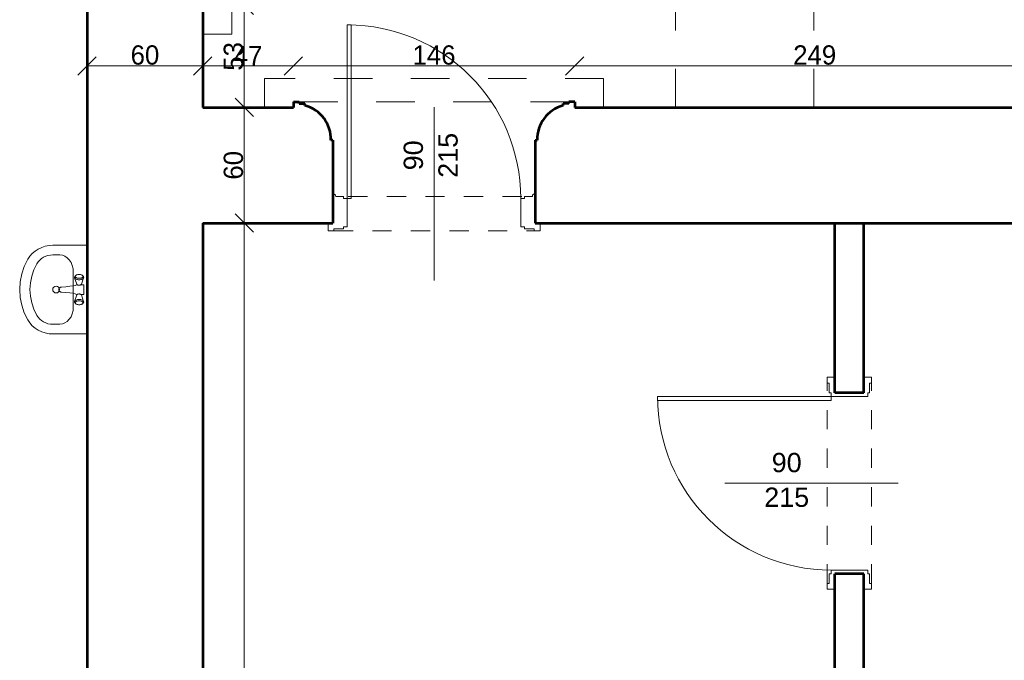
# Model space of a CAD drawing. Header units: inches. Extents: x -21887 to 84279, y -131485 to 67836.
# Tile 7 of 256: x -10789 to -5681, y -39428 to -36104. Entities that reach past the tile are written whole.
import ezdxf

# ---------------------------------------------------------------- set-up
doc = ezdxf.new("R2010")
doc.units = ezdxf.units.IN
doc.header["$MEASUREMENT"] = 0
doc.linetypes.add('Dashed', pattern=[400, 200, -200])
doc.linetypes.add('Dashed copy', pattern=[200, 100, -100])
doc.layers.get('0').update_dxf_attribs({"lineweight": 13})
doc.layers.get('Defpoints').update_dxf_attribs({"lineweight": 13})
for name, color, linetype, lineweight in [('AI_MURY', 7, 'Continuous', 53), ('Dimensioning', 7, 'Continuous', 13), ('dzialowki', 7, 'Continuous', 53), ('Furniture & Equipment', 7, 'Continuous', 13), ('PODCIAGI', 7, 'Continuous', 13), ('schodzy', 7, 'Continuous', 13)]:
    doc.layers.add(name, color=color, linetype=linetype, lineweight=lineweight)
doc.styles.add('GENERATED_STYLE_7', font='txt')
doc.styles.add('Style-Courier New', font='txt')
doc.dimstyles.new('Dimstyle_4', dxfattribs={"dimtxt": 100, "dimasz": 95, "dimexe": 0, "dimexo": 0, "dimgap": 0.09, "dimtad": 1, "dimdec": 0, "dimlfac": 0.1, "dimzin": 0, "dimdsep": 46, "dimlunit": 5, "dimtxsty": 'GENERATED_STYLE_7', "dimblk": 'ARROWHEAD_6', "dimcen": 0.09, "dimclrd": 161, "dimclre": 161, "dimclrt": 7, "dimadec": 0, "dimazin": 0, "dimtfac": 1, "dimtdec": 0, "dimtmove": 0, "dimatfit": 3, "dimfxl": 0, "dimtolj": 1, "dimtzin": 0, "dimarcsym": 0})
doc.dimstyles.new('Dimstyle_5', dxfattribs={"dimtxt": 100, "dimasz": 95, "dimexe": 0.18, "dimexo": 0, "dimgap": 0.09, "dimtad": 1, "dimtih": 1, "dimtoh": 1, "dimdec": 0, "dimlfac": 0.1, "dimzin": 0, "dimdsep": 46, "dimlunit": 5, "dimtxsty": 'GENERATED_STYLE_7', "dimblk": 'ARROWHEAD_6', "dimcen": 0.09, "dimclrd": 161, "dimclre": 161, "dimclrt": 7, "dimadec": 0, "dimazin": 0, "dimtfac": 1, "dimtdec": 0, "dimtmove": 0, "dimatfit": 3, "dimfxl": 0, "dimtolj": 1, "dimtzin": 0, "dimarcsym": 0})
doc.dimstyles.new('Dimstyle_7', dxfattribs={"dimtxt": 100, "dimasz": 95, "dimexe": 0.18, "dimexo": 0, "dimgap": 0.09, "dimtad": 1, "dimtih": 1, "dimtoh": 1, "dimdec": 0, "dimlfac": 0.1, "dimzin": 0, "dimdsep": 46, "dimlunit": 5, "dimtxsty": 'GENERATED_STYLE_7', "dimblk": 'ARROWHEAD_6', "dimcen": 0.09, "dimclrd": 161, "dimclre": 161, "dimclrt": 7, "dimadec": 0, "dimazin": 0, "dimtfac": 1, "dimtdec": 0, "dimtmove": 2, "dimatfit": 3, "dimfxl": 0, "dimtolj": 1, "dimtzin": 0, "dimarcsym": 0})

# ---------------------------------------------------------------- blocks, each defined once
blk = doc.blocks.new('Basin 01_59')
at = {"layer": 'Furniture & Equipment', "color": 9, "linetype": 'Continuous'}
for p, q in [((0, 350), (0, 171.8)), ((460, 350), (0, 350)), ((151.7, 311.7), (151.5, 308.2)), ((151.7, 311.7), (151.5, 308.2)), ((151.5, 308.2), (151.7, 304.7)), ((151.5, 308.2), (151.7, 304.7)), ((152.1, 315), (151.7, 311.7)), ((152.1, 315), (151.7, 311.7)), ((152.8, 318.2), (152.1, 315)), ((152.8, 318.2), (152.1, 315)), ((153.8, 321.1), (152.8, 318.2)), ((153.8, 321.1), (152.8, 318.2)), ((155.1, 323.5), (153.8, 321.1)), ((155.1, 323.5), (153.8, 321.1)), ((156.5, 325.5), (155.1, 323.5)), ((156.5, 325.5), (155.1, 323.5)), ((158.1, 327), (156.5, 325.5)), ((158.1, 327), (156.5, 325.5)), ((162.6, 330.7), (158.1, 327)), ((162.6, 330.7), (158.1, 327)), ((159.8, 327.9), (158.1, 327)), ((159.8, 327.9), (158.1, 327)), ((161.5, 328.2), (159.8, 327.9)), ((161.5, 328.2), (159.8, 327.9)), ((163.2, 327.9), (161.5, 328.2)), ((163.2, 327.9), (161.5, 328.2)), ((164.6, 331.8), (162.6, 330.7)), ((164.6, 331.8), (162.6, 330.7)), ((164.9, 327), (163.2, 327.9)), ((164.9, 327), (163.2, 327.9)), ((166.7, 332.2), (164.6, 331.8)), ((166.7, 332.2), (164.6, 331.8)), ((166.5, 325.5), (164.9, 327)), ((166.5, 325.5), (164.9, 327)), ((167.9, 323.5), (166.5, 325.5)), ((167.9, 323.5), (166.5, 325.5)), ((168.8, 331.8), (166.7, 332.2)), ((168.8, 331.8), (166.7, 332.2)), ((169.2, 321.1), (167.9, 323.5)), ((169.2, 321.1), (167.9, 323.5)), ((170.8, 330.7), (168.8, 331.8)), ((202.4, 320), (168.8, 331.8)), ((170.8, 330.7), (168.8, 331.8)), ((202.4, 320), (168.8, 331.8)), ((170.2, 318.2), (169.2, 321.1)), ((170.2, 318.2), (169.2, 321.1)), ((170.9, 315), (170.2, 318.2)), ((170.9, 315), (170.2, 318.2)), ((172.7, 329), (170.8, 330.7)), ((172.7, 329), (170.8, 330.7)), ((171.4, 311.7), (170.9, 315)), ((171.4, 311.7), (170.9, 315)), ((171.5, 308.2), (171.4, 311.7)), ((171.5, 308.2), (171.4, 311.7)), ((171.4, 304.7), (171.5, 308.2)), ((171.4, 304.7), (171.5, 308.2)), ((174.4, 326.6), (172.7, 329)), ((174.4, 326.6), (172.7, 329)), ((175.9, 323.6), (174.4, 326.6)), ((175.9, 323.6), (174.4, 326.6)), ((177.1, 320.2), (175.9, 323.6)), ((177.1, 320.2), (175.9, 323.6)), ((178, 316.4), (177.1, 320.2)), ((178, 316.4), (177.1, 320.2)), ((178.5, 312.4), (178, 316.4)), ((178.5, 312.4), (178, 316.4)), ((178.7, 308.2), (178.5, 312.4)), ((178.7, 308.2), (178.5, 312.4)), ((178.5, 304), (178.7, 308.2)), ((178.5, 304), (178.7, 308.2)), ((203.4, 319.5), (202.4, 320)), ((203.4, 319.5), (202.4, 320)), ((204.3, 318.6), (203.4, 319.5)), ((204.3, 318.6), (203.4, 319.5)), ((205.2, 317.4), (204.3, 318.6)), ((205.2, 317.4), (204.3, 318.6)), ((206.7, 318.2), (204.6, 318.2)), ((206.7, 318.2), (204.6, 318.2)), ((205.2, 331.2), (205, 330.7)), ((205.2, 331.2), (205, 330.7)), ((205, 330.7), (205, 330.2)), ((205, 330.7), (205, 330.2)), ((205, 330.2), (205, 318.2)), ((205, 330.2), (205, 318.2)), ((205.4, 331.7), (205.2, 331.2)), ((205.4, 331.7), (205.2, 331.2)), ((205.9, 315.9), (205.2, 317.4)), ((205.9, 315.9), (205.2, 317.4)), ((205.7, 332.1), (205.4, 331.7)), ((205.7, 332.1), (205.4, 331.7)), ((206.1, 332.5), (205.7, 332.1)), ((206.1, 332.5), (205.7, 332.1)), ((206.5, 314.2), (205.9, 315.9)), ((206.5, 314.2), (205.9, 315.9)), ((206.5, 332.8), (206.1, 332.5)), ((206.5, 332.8), (206.1, 332.5)), ((207, 333), (206.5, 332.8)), ((207, 333), (206.5, 332.8)), ((207, 312.3), (206.5, 314.2)), ((207, 312.3), (206.5, 314.2)), ((207.5, 333.2), (207, 333)), ((207.5, 333.2), (207, 333)), ((207.2, 310.3), (207, 312.3)), ((207.2, 310.3), (207, 312.3)), ((207.3, 308.2), (207.2, 310.3)), ((207.3, 308.2), (207.2, 310.3)), ((207.2, 306.1), (207.3, 308.2)), ((207.2, 306.1), (207.3, 308.2)), ((208, 333.2), (207.5, 333.2)), ((208, 333.2), (207.5, 333.2)), ((252, 333.2), (208, 333.2)), ((252, 333.2), (208, 333.2)), ((252.5, 333.2), (252, 333.2)), ((252.5, 333.2), (252, 333.2)), ((253, 333), (252.5, 333.2)), ((253, 333), (252.5, 333.2)), ((252.8, 310.3), (252.7, 308.2)), ((252.8, 310.3), (252.7, 308.2)), ((252.7, 308.2), (252.8, 306.1)), ((252.7, 308.2), (252.8, 306.1)), ((253, 312.3), (252.8, 310.3)), ((253, 312.3), (252.8, 310.3)), ((253.5, 332.8), (253, 333)), ((253.5, 332.8), (253, 333)), ((253.5, 314.2), (253, 312.3)), ((253.5, 314.2), (253, 312.3)), ((253.9, 332.5), (253.5, 332.8)), ((253.9, 332.5), (253.5, 332.8)), ((255.4, 318.2), (253.5, 318.2)), ((255.4, 318.2), (253.5, 318.2)), ((254.1, 315.9), (253.5, 314.2)), ((254.1, 315.9), (253.5, 314.2)), ((254.3, 332.1), (253.9, 332.5)), ((254.3, 332.1), (253.9, 332.5)), ((254.8, 317.4), (254.1, 315.9)), ((254.8, 317.4), (254.1, 315.9)), ((254.6, 331.7), (254.3, 332.1)), ((254.6, 331.7), (254.3, 332.1)), ((254.8, 331.2), (254.6, 331.7)), ((254.8, 331.2), (254.6, 331.7)), ((255, 330.7), (254.8, 331.2)), ((255, 330.7), (254.8, 331.2)), ((255.7, 318.6), (254.8, 317.4)), ((255.7, 318.6), (254.8, 317.4)), ((255, 330.2), (255, 330.7)), ((255, 330.2), (255, 330.7)), ((255, 318.2), (255, 330.2)), ((255, 318.2), (255, 330.2)), ((256.6, 319.5), (255.7, 318.6)), ((256.6, 319.5), (255.7, 318.6)), ((257.6, 320), (256.6, 319.5)), ((257.6, 320), (256.6, 319.5)), ((257.6, 320), (291.2, 331.8)), ((257.6, 320), (291.2, 331.8)), ((281.5, 312.4), (281.3, 308.2)), ((281.5, 312.4), (281.3, 308.2)), ((281.3, 308.2), (281.5, 304)), ((281.3, 308.2), (281.5, 304)), ((282, 316.4), (281.5, 312.4)), ((282, 316.4), (281.5, 312.4)), ((282.9, 320.2), (282, 316.4)), ((282.9, 320.2), (282, 316.4)), ((284.1, 323.6), (282.9, 320.2)), ((284.1, 323.6), (282.9, 320.2)), ((285.6, 326.6), (284.1, 323.6)), ((285.6, 326.6), (284.1, 323.6)), ((287.3, 329), (285.6, 326.6)), ((287.3, 329), (285.6, 326.6)), ((289.2, 330.7), (287.3, 329)), ((289.2, 330.7), (287.3, 329)), ((288.6, 311.7), (288.5, 308.2)), ((288.6, 311.7), (288.5, 308.2)), ((288.5, 308.2), (288.6, 304.7)), ((288.5, 308.2), (288.6, 304.7)), ((289.1, 315), (288.6, 311.7)), ((289.1, 315), (288.6, 311.7)), ((289.8, 318.2), (289.1, 315)), ((289.8, 318.2), (289.1, 315)), ((291.2, 331.8), (289.2, 330.7)), ((291.2, 331.8), (289.2, 330.7)), ((290.8, 321.1), (289.8, 318.2)), ((290.8, 321.1), (289.8, 318.2)), ((292.1, 323.5), (290.8, 321.1)), ((292.1, 323.5), (290.8, 321.1)), ((293.3, 332.2), (291.2, 331.8)), ((293.3, 332.2), (291.2, 331.8)), ((293.5, 325.5), (292.1, 323.5)), ((293.5, 325.5), (292.1, 323.5)), ((295.4, 331.8), (293.3, 332.2)), ((295.4, 331.8), (293.3, 332.2)), ((295.1, 327), (293.5, 325.5)), ((295.1, 327), (293.5, 325.5)), ((296.8, 327.9), (295.1, 327)), ((296.8, 327.9), (295.1, 327)), ((297.4, 330.7), (295.4, 331.8)), ((297.4, 330.7), (295.4, 331.8)), ((298.5, 328.2), (296.8, 327.9)), ((298.5, 328.2), (296.8, 327.9)), ((297.4, 330.7), (301.9, 327)), ((297.4, 330.7), (301.9, 327)), ((300.2, 327.9), (298.5, 328.2)), ((300.2, 327.9), (298.5, 328.2)), ((301.9, 327), (300.2, 327.9)), ((301.9, 327), (300.2, 327.9)), ((303.5, 325.5), (301.9, 327)), ((303.5, 325.5), (301.9, 327)), ((304.9, 323.5), (303.5, 325.5)), ((304.9, 323.5), (303.5, 325.5)), ((306.2, 321.1), (304.9, 323.5)), ((306.2, 321.1), (304.9, 323.5)), ((307.2, 318.2), (306.2, 321.1)), ((307.2, 318.2), (306.2, 321.1)), ((307.9, 315), (307.2, 318.2)), ((307.9, 315), (307.2, 318.2)), ((308.3, 311.7), (307.9, 315)), ((308.3, 311.7), (307.9, 315)), ((308.5, 308.2), (308.3, 311.7)), ((308.5, 308.2), (308.3, 311.7)), ((308.3, 304.7), (308.5, 308.2)), ((308.3, 304.7), (308.5, 308.2)), ((460, 350), (460, 171.8)), ((138.9, 278.2), (138.9, 278.2)), ((321.1, 278.2), (138.9, 278.2)), ((151.7, 304.7), (152.1, 301.4)), ((151.7, 304.7), (152.1, 301.4)), ((152.1, 301.4), (152.8, 298.2)), ((152.1, 301.4), (152.8, 298.2)), ((152.8, 298.2), (153.8, 295.3)), ((152.8, 298.2), (153.8, 295.3)), ((153.8, 295.3), (155.1, 292.9)), ((153.8, 295.3), (155.1, 292.9)), ((155.1, 292.9), (156.5, 290.9)), ((155.1, 292.9), (156.5, 290.9)), ((156.5, 290.9), (158.1, 289.4)), ((156.5, 290.9), (158.1, 289.4)), ((158.1, 289.4), (159.8, 288.5)), ((162.6, 285.6), (158.1, 289.4)), ((158.1, 289.4), (159.8, 288.5)), ((162.6, 285.6), (158.1, 289.4)), ((159.8, 288.5), (161.5, 288.2)), ((159.8, 288.5), (161.5, 288.2)), ((161.5, 288.2), (163.2, 288.5)), ((161.5, 288.2), (163.2, 288.5)), ((162.6, 285.6), (164.6, 284.6)), ((162.6, 285.6), (164.6, 284.6)), ((163.2, 288.5), (164.9, 289.4)), ((163.2, 288.5), (164.9, 289.4)), ((164.6, 284.6), (166.7, 284.2)), ((164.6, 284.6), (166.7, 284.2)), ((164.9, 289.4), (166.5, 290.9)), ((164.9, 289.4), (166.5, 290.9)), ((166.5, 290.9), (167.9, 292.9)), ((166.5, 290.9), (167.9, 292.9)), ((166.7, 284.2), (168.8, 284.6)), ((166.7, 284.2), (168.8, 284.6)), ((167.9, 292.9), (169.2, 295.3)), ((167.9, 292.9), (169.2, 295.3)), ((202.4, 296.4), (168.8, 284.6)), ((202.4, 296.4), (168.8, 284.6)), ((168.8, 284.6), (170.8, 285.6)), ((168.8, 284.6), (170.8, 285.6)), ((169.2, 295.3), (170.2, 298.2)), ((169.2, 295.3), (170.2, 298.2)), ((170.2, 298.2), (170.9, 301.4)), ((170.2, 298.2), (170.9, 301.4)), ((170.8, 285.6), (172.7, 287.4)), ((170.8, 285.6), (172.7, 287.4)), ((170.9, 301.4), (171.4, 304.7)), ((170.9, 301.4), (171.4, 304.7)), ((172.7, 287.4), (174.4, 289.8)), ((172.7, 287.4), (174.4, 289.8)), ((174.4, 289.8), (175.9, 292.8)), ((174.4, 289.8), (175.9, 292.8)), ((175.9, 292.8), (177.1, 296.2)), ((175.9, 292.8), (177.1, 296.2)), ((177.1, 296.2), (178, 300)), ((177.1, 296.2), (178, 300)), ((178, 300), (178.5, 304)), ((178, 300), (178.5, 304)), ((202.4, 296.4), (203.4, 296.9)), ((202.4, 296.4), (203.4, 296.9)), ((203.4, 296.9), (204.3, 297.8)), ((203.4, 296.9), (204.3, 297.8)), ((204.3, 297.8), (205.2, 299)), ((204.3, 297.8), (205.2, 299)), ((207.1, 298.2), (204.6, 298.2)), ((207.1, 298.2), (204.6, 298.2)), ((205, 298.2), (205, 296.2)), ((205, 298.2), (205, 296.2)), ((205, 296.2), (205, 295.7)), ((205, 296.2), (205, 295.7)), ((205, 295.7), (205.2, 295.2)), ((205, 295.7), (205.2, 295.2)), ((205.2, 299), (205.9, 300.5)), ((205.2, 299), (205.9, 300.5)), ((205.2, 295.2), (208.1, 288.3)), ((205.2, 295.2), (208.1, 288.3)), ((205.9, 300.5), (206.5, 302.2)), ((205.9, 300.5), (206.5, 302.2)), ((206.5, 302.2), (207, 304.1)), ((206.5, 302.2), (207, 304.1)), ((207, 304.1), (207.2, 306.1)), ((207, 304.1), (207.2, 306.1)), ((208, 288.6), (210.7, 276.6)), ((208, 288.6), (210.7, 276.6)), ((210.7, 276.6), (213, 260.3)), ((210.7, 276.6), (213, 260.3)), ((213, 260.4), (215, 239.3)), ((213, 260.4), (215, 239.3)), ((247, 260.4), (245, 239.3)), ((247, 260.4), (245, 239.3)), ((249.3, 276.6), (247, 260.3)), ((249.3, 276.6), (247, 260.3)), ((252, 288.6), (249.3, 276.6)), ((252, 288.6), (249.3, 276.6)), ((254.8, 295.2), (251.9, 288.3)), ((254.8, 295.2), (251.9, 288.3)), ((252.8, 306.1), (253, 304.1)), ((252.8, 306.1), (253, 304.1)), ((253, 304.1), (253.5, 302.2)), ((253, 304.1), (253.5, 302.2)), ((255.4, 298.2), (253.2, 298.2)), ((255.4, 298.2), (253.2, 298.2)), ((253.5, 302.2), (254.1, 300.5)), ((253.5, 302.2), (254.1, 300.5)), ((254.1, 300.5), (254.8, 299)), ((254.1, 300.5), (254.8, 299)), ((254.8, 299), (255.7, 297.8)), ((254.8, 299), (255.7, 297.8)), ((254.8, 295.2), (255, 295.7)), ((254.8, 295.2), (255, 295.7)), ((255, 296.2), (255, 298.2)), ((255, 296.2), (255, 298.2)), ((255, 295.7), (255, 296.2)), ((255, 295.7), (255, 296.2)), ((255.7, 297.8), (256.6, 296.9)), ((255.7, 297.8), (256.6, 296.9)), ((256.6, 296.9), (257.6, 296.4)), ((256.6, 296.9), (257.6, 296.4)), ((257.6, 296.4), (291.2, 284.6)), ((257.6, 296.4), (291.2, 284.6)), ((281.5, 304), (282, 300)), ((281.5, 304), (282, 300)), ((282, 300), (282.9, 296.2)), ((282, 300), (282.9, 296.2)), ((282.9, 296.2), (284.1, 292.8)), ((282.9, 296.2), (284.1, 292.8)), ((284.1, 292.8), (285.6, 289.8)), ((284.1, 292.8), (285.6, 289.8)), ((285.6, 289.8), (287.3, 287.4)), ((285.6, 289.8), (287.3, 287.4)), ((287.3, 287.4), (289.2, 285.6)), ((287.3, 287.4), (289.2, 285.6)), ((288.6, 304.7), (289.1, 301.4)), ((288.6, 304.7), (289.1, 301.4)), ((289.1, 301.4), (289.8, 298.2)), ((289.1, 301.4), (289.8, 298.2)), ((289.2, 285.6), (291.2, 284.6)), ((289.2, 285.6), (291.2, 284.6)), ((289.8, 298.2), (290.8, 295.3)), ((289.8, 298.2), (290.8, 295.3)), ((290.8, 295.3), (292.1, 292.9)), ((290.8, 295.3), (292.1, 292.9)), ((291.2, 284.6), (293.3, 284.2)), ((291.2, 284.6), (293.3, 284.2)), ((292.1, 292.9), (293.5, 290.9)), ((292.1, 292.9), (293.5, 290.9)), ((293.3, 284.2), (295.4, 284.6)), ((293.3, 284.2), (295.4, 284.6)), ((293.5, 290.9), (295.1, 289.4)), ((293.5, 290.9), (295.1, 289.4)), ((295.1, 289.4), (296.8, 288.5)), ((295.1, 289.4), (296.8, 288.5)), ((295.4, 284.6), (297.4, 285.6)), ((295.4, 284.6), (297.4, 285.6)), ((296.8, 288.5), (298.5, 288.2)), ((296.8, 288.5), (298.5, 288.2)), ((297.4, 285.6), (301.9, 289.4)), ((297.4, 285.6), (301.9, 289.4)), ((298.5, 288.2), (300.2, 288.5)), ((298.5, 288.2), (300.2, 288.5)), ((300.2, 288.5), (301.9, 289.4)), ((300.2, 288.5), (301.9, 289.4)), ((301.9, 289.4), (303.5, 290.9)), ((301.9, 289.4), (303.5, 290.9)), ((303.5, 290.9), (304.9, 292.9)), ((303.5, 290.9), (304.9, 292.9)), ((304.9, 292.9), (306.2, 295.3)), ((304.9, 292.9), (306.2, 295.3)), ((306.2, 295.3), (307.2, 298.2)), ((306.2, 295.3), (307.2, 298.2)), ((307.2, 298.2), (307.9, 301.4)), ((307.2, 298.2), (307.9, 301.4)), ((307.9, 301.4), (308.3, 304.7)), ((307.9, 301.4), (308.3, 304.7)), ((50, 207.5), (50, 171.8)), ((215, 239.3), (216.8, 216.1)), ((215, 239.3), (216.8, 216.1)), ((217, 214), (216.8, 216.1)), ((217, 214), (216.8, 216.1)), ((217, 213.9), (217, 214)), ((217, 213.9), (217, 214)), ((217.6, 211.9), (217, 213.9)), ((217.6, 211.9), (217, 213.9)), ((218.6, 210.1), (217.6, 211.9)), ((218.6, 210.1), (217.6, 211.9)), ((220, 208.3), (218.6, 210.1)), ((220, 208.3), (218.6, 210.1)), ((221.6, 206.9), (220, 208.3)), ((221.6, 206.9), (220, 208.3)), ((223.5, 205.7), (221.6, 206.9)), ((223.5, 205.7), (221.6, 206.9)), ((225.6, 204.9), (223.5, 205.7)), ((225.6, 204.9), (223.5, 205.7)), ((225, 204.9), (223.9, 205.6)), ((226.6, 204.2), (225, 204.9)), ((227.7, 204.3), (225.6, 204.9)), ((227.7, 204.3), (225.6, 204.9)), ((234.4, 204.9), (232.3, 204.3)), ((234.4, 204.9), (232.3, 204.3)), ((235, 204.9), (233.4, 204.2)), ((236.5, 205.7), (234.4, 204.9)), ((236.5, 205.7), (234.4, 204.9)), ((236.1, 205.6), (235, 204.9)), ((238.4, 206.9), (236.5, 205.7)), ((238.4, 206.9), (236.5, 205.7)), ((240, 208.3), (238.4, 206.9)), ((240, 208.3), (238.4, 206.9)), ((241.4, 210.1), (240, 208.3)), ((241.4, 210.1), (240, 208.3)), ((242.4, 211.9), (241.4, 210.1)), ((242.4, 211.9), (241.4, 210.1)), ((243, 213.9), (242.4, 211.9)), ((243, 213.9), (242.4, 211.9)), ((243.2, 216.1), (243, 214)), ((243.2, 216.1), (243, 214)), ((243, 213.9), (243, 214)), ((243, 213.9), (243, 214)), ((245, 239.3), (243.2, 216.1)), ((245, 239.3), (243.2, 216.1)), ((410, 207.5), (410, 171.8)), ((228.3, 203.8), (226.6, 204.2)), ((230, 204.2), (227.7, 204.3)), ((230, 204.2), (227.7, 204.3)), ((230, 203.7), (228.3, 203.8)), ((232.3, 204.3), (230, 204.2)), ((232.3, 204.3), (230, 204.2)), ((231.7, 203.8), (230, 203.7)), ((233.4, 204.2), (231.7, 203.8))]:
    blk.add_line(p, q, dxfattribs=at)
at = {"layer": 'Furniture & Equipment', "color": 9, "linetype": 'Continuous', "flags": 128}
for points in [[(138.9, 278.2), (121.6, 276.9), (104.9, 272.8), (89.5, 266.3), (76, 257.5), (65, 246.8), (56.8, 234.5), (51.7, 221.3), (50, 207.5)], [(410, 207.5), (408.3, 221.3), (403.2, 234.5), (395, 246.8), (384, 257.5), (370.5, 266.3), (355.1, 272.8), (338.4, 276.9), (321.1, 278.2)], [(0, 171.8), (1.2, 152.1), (5, 132.7), (11.1, 114.1), (19.5, 96.5), (30.1, 80.2), (42.7, 65.6), (56.9, 52.9), (72.7, 42.3)], [(50, 171.8), (50.8, 159.2), (53.2, 146.8), (57.1, 134.9), (62.5, 123.6), (69.3, 113.2), (77.3, 103.8), (86.4, 95.7), (96.5, 89)], [(363.5, 89), (373.6, 95.7), (382.7, 103.8), (390.7, 113.2), (397.5, 123.6), (402.9, 134.9), (406.8, 146.8), (409.2, 159.2), (410, 171.8)], [(387.3, 42.3), (403.1, 52.9), (417.3, 65.6), (429.9, 80.2), (440.5, 96.5), (448.9, 114.1), (455, 132.7), (458.8, 152.1), (460, 171.8)], [(96.5, 89), (128, 73.4), (161.1, 62.2), (195.3, 55.3), (230, 53), (264.7, 55.3), (298.9, 62.2), (332, 73.4), (363.5, 89)], [(72.7, 42.3), (109.8, 24), (148.8, 10.8), (189.1, 2.7), (230, 0), (270.9, 2.7), (311.2, 10.8), (350.2, 24), (387.3, 42.3)]]:
    blk.add_lwpolyline(points, dxfattribs=at)
at = {"layer": 'Furniture & Equipment', "color": 9, "linetype": 'Continuous'}
blk.add_circle((230, 188.9), 17.5, dxfattribs=at)
blk = doc.blocks.new('ARROWHEAD_6')
at = {"color": 0, "linetype": 'Continuous'}
for p, q in [((0, 0), (-1, 0)), ((-0.5, -0.5), (0.5, 0.5))]:
    blk.add_line(p, q, dxfattribs=at)
blk = doc.blocks.new('*U1145')
at = {"layer": 'Defpoints', "color": 0, "linetype": 'Continuous'}
for p in [(-10439.5, -36343.9), (-9839.5, -36343.9), (-9839.5, -36343.9)]:
    blk.add_point(p, dxfattribs=at)
at = {"layer": 'Dimensioning', "color": 161, "linetype": 'Continuous', "lineweight": -2}
for p, q in [((-10439.5, -36343.9), (-10439.5, -36343.7)), ((-10344.5, -36343.9), (-9934.5, -36343.9)), ((-9839.5, -36343.9), (-9839.5, -36343.7))]:
    blk.add_line(p, q, dxfattribs=at)
at = {"layer": 'Dimensioning', "color": 161, "linetype": 'Continuous', "lineweight": -2, "xscale": 95, "yscale": 95, "zscale": 95, "rotation": 180}
blk.add_blockref('ARROWHEAD_6', (-10439.5, -36343.9), dxfattribs=at)
at = {"layer": 'Dimensioning', "color": 161, "linetype": 'Continuous', "lineweight": -2, "xscale": 95, "yscale": 95, "zscale": 95}
blk.add_blockref('ARROWHEAD_6', (-9839.5, -36343.9), dxfattribs=at)
at = {"layer": 'Dimensioning', "color": 7, "linetype": 'Continuous', "insert": (-10139.5, -36287.6), "char_height": 100, "attachment_point": 5, "style": 'GENERATED_STYLE_7'}
blk.add_mtext('60', dxfattribs=at)
blk = doc.blocks.new('*D2111')
at = {"layer": 'Defpoints'}
for p in [(-10439.5, -36343.9), (-10139.5, -36343.9), (-9839.5, -36343.9), (-9839.5, -36343.9)]:
    blk.add_point(p, dxfattribs=at)
at = {"layer": 'Dimensioning', "color": 161, "linetype": 'Continuous'}
blk.add_blockref('*U1145', (0, 0), dxfattribs=at)
blk = doc.blocks.new('*U971')
at = {"layer": 'Defpoints', "color": 0, "linetype": 'Continuous'}
for p in [(-9839.5, -36343.9), (-9369.5, -36343.9), (-9369.5, -36559.3)]:
    blk.add_point(p, dxfattribs=at)
at = {"layer": 'Dimensioning', "color": 161, "linetype": 'Continuous', "lineweight": -2}
for p, q in [((-9839.5, -36343.9), (-9839.5, -36343.7)), ((-9744.5, -36343.9), (-9464.5, -36343.9)), ((-9369.5, -36344), (-9369.5, -36343.7))]:
    blk.add_line(p, q, dxfattribs=at)
at = {"layer": 'Dimensioning', "color": 161, "linetype": 'Continuous', "lineweight": -2, "xscale": 95, "yscale": 95, "zscale": 95, "rotation": 180}
blk.add_blockref('ARROWHEAD_6', (-9839.5, -36343.9), dxfattribs=at)
at = {"layer": 'Dimensioning', "color": 161, "linetype": 'Continuous', "lineweight": -2, "xscale": 95, "yscale": 95, "zscale": 95}
blk.add_blockref('ARROWHEAD_6', (-9369.5, -36343.9), dxfattribs=at)
at = {"layer": 'Dimensioning', "color": 7, "linetype": 'Continuous', "insert": (-9604.5, -36290), "char_height": 100, "attachment_point": 5, "style": 'GENERATED_STYLE_7'}
blk.add_mtext('47', dxfattribs=at)
blk = doc.blocks.new('*D2112')
at = {"layer": 'Defpoints'}
for p in [(-9680.7, -36290), (-9839.5, -36343.9), (-9369.5, -36343.9), (-9369.5, -36559.3)]:
    blk.add_point(p, dxfattribs=at)
at = {"layer": 'Dimensioning', "color": 161, "linetype": 'Continuous'}
blk.add_blockref('*U971', (0, 0), dxfattribs=at)
blk = doc.blocks.new('*U1146')
at = {"layer": 'Defpoints', "color": 0, "linetype": 'Continuous'}
for p in [(-7909.5, -36343.9), (-9369.5, -36559.3), (-7909.5, -36559.3)]:
    blk.add_point(p, dxfattribs=at)
at = {"layer": 'Dimensioning', "color": 161, "linetype": 'Continuous', "lineweight": -2}
for p, q in [((-9369.5, -36344), (-9369.5, -36343.7)), ((-9274.5, -36343.9), (-8004.5, -36343.9)), ((-7909.5, -36344), (-7909.5, -36343.7))]:
    blk.add_line(p, q, dxfattribs=at)
at = {"layer": 'Dimensioning', "color": 161, "linetype": 'Continuous', "lineweight": -2, "xscale": 95, "yscale": 95, "zscale": 95, "rotation": 180}
blk.add_blockref('ARROWHEAD_6', (-9369.5, -36343.9), dxfattribs=at)
at = {"layer": 'Dimensioning', "color": 161, "linetype": 'Continuous', "lineweight": -2, "xscale": 95, "yscale": 95, "zscale": 95}
blk.add_blockref('ARROWHEAD_6', (-7909.5, -36343.9), dxfattribs=at)
at = {"layer": 'Dimensioning', "color": 7, "linetype": 'Continuous', "insert": (-8639.5, -36287.6), "char_height": 100, "attachment_point": 5, "style": 'GENERATED_STYLE_7'}
blk.add_mtext('146', dxfattribs=at)
blk = doc.blocks.new('*D2113')
at = {"layer": 'Defpoints'}
for p in [(-8639.5, -36343.9), (-7909.5, -36343.9), (-9369.5, -36559.3), (-7909.5, -36559.3)]:
    blk.add_point(p, dxfattribs=at)
at = {"layer": 'Dimensioning', "color": 161, "linetype": 'Continuous'}
blk.add_blockref('*U1146', (0, 0), dxfattribs=at)
blk = doc.blocks.new('*U1147')
at = {"layer": 'Defpoints', "color": 0, "linetype": 'Continuous'}
for p in [(-5419.5, -36343.9), (-7909.5, -36559.3), (-5419.5, -36559.3)]:
    blk.add_point(p, dxfattribs=at)
at = {"layer": 'Dimensioning', "color": 161, "linetype": 'Continuous', "lineweight": -2}
for p, q in [((-7909.5, -36344), (-7909.5, -36343.7)), ((-7814.5, -36343.9), (-5514.5, -36343.9)), ((-5419.5, -36344), (-5419.5, -36343.7))]:
    blk.add_line(p, q, dxfattribs=at)
at = {"layer": 'Dimensioning', "color": 161, "linetype": 'Continuous', "lineweight": -2, "xscale": 95, "yscale": 95, "zscale": 95, "rotation": 180}
blk.add_blockref('ARROWHEAD_6', (-7909.5, -36343.9), dxfattribs=at)
at = {"layer": 'Dimensioning', "color": 161, "linetype": 'Continuous', "lineweight": -2, "xscale": 95, "yscale": 95, "zscale": 95}
blk.add_blockref('ARROWHEAD_6', (-5419.5, -36343.9), dxfattribs=at)
at = {"layer": 'Dimensioning', "color": 7, "linetype": 'Continuous', "insert": (-6664.5, -36287.6), "char_height": 100, "attachment_point": 5, "style": 'GENERATED_STYLE_7'}
blk.add_mtext('249', dxfattribs=at)
blk = doc.blocks.new('*D2114')
at = {"layer": 'Defpoints'}
for p in [(-6664.5, -36343.9), (-5419.5, -36343.9), (-7909.5, -36559.3), (-5419.5, -36559.3)]:
    blk.add_point(p, dxfattribs=at)
at = {"layer": 'Dimensioning', "color": 161, "linetype": 'Continuous'}
blk.add_blockref('*U1147', (0, 0), dxfattribs=at)
blk = doc.blocks.new('*U272')
at = {"layer": 'Defpoints', "color": 0, "linetype": 'Continuous'}
for p in [(-9839.5, -37159.3), (-9624, -37159.3), (-9839.5, -42959.3)]:
    blk.add_point(p, dxfattribs=at)
at = {"layer": 'Dimensioning', "color": 161, "linetype": 'Continuous', "lineweight": -2}
for p, q in [((-9624.2, -37159.3), (-9624, -37159.3)), ((-9624, -42864.3), (-9624, -37254.3)), ((-9624.2, -42959.3), (-9624, -42959.3))]:
    blk.add_line(p, q, dxfattribs=at)
at = {"layer": 'Dimensioning', "color": 161, "linetype": 'Continuous', "lineweight": -2, "xscale": 95, "yscale": 95, "zscale": 95}
for p, rotation in [((-9624, -37159.3), 90), ((-9624, -42959.3), 270)]:
    blk.add_blockref('ARROWHEAD_6', p, dxfattribs=dict(at, rotation=rotation))
at = {"layer": 'Dimensioning', "color": 7, "linetype": 'Continuous', "insert": (-9680.3, -40059.3), "char_height": 100, "attachment_point": 5, "rotation": 90, "style": 'GENERATED_STYLE_7'}
blk.add_mtext('580', dxfattribs=at)
blk = doc.blocks.new('*D2124')
at = {"layer": 'Defpoints'}
for p in [(-9839.5, -37159.3), (-9624, -37159.3), (-9624, -40059.3), (-9839.5, -42959.3)]:
    blk.add_point(p, dxfattribs=at)
at = {"layer": 'Dimensioning', "color": 161, "linetype": 'Continuous'}
blk.add_blockref('*U272', (0, 0), dxfattribs=at)
blk = doc.blocks.new('*U273')
at = {"layer": 'Defpoints', "color": 0, "linetype": 'Continuous'}
for p in [(-9839.5, -36559.3), (-9624, -36559.3), (-9839.5, -37159.3)]:
    blk.add_point(p, dxfattribs=at)
at = {"layer": 'Dimensioning', "color": 161, "linetype": 'Continuous', "lineweight": -2}
for p, q in [((-9624.2, -36559.3), (-9624, -36559.3)), ((-9624, -37064.3), (-9624, -36654.3)), ((-9624.2, -37159.3), (-9624, -37159.3))]:
    blk.add_line(p, q, dxfattribs=at)
at = {"layer": 'Dimensioning', "color": 161, "linetype": 'Continuous', "lineweight": -2, "xscale": 95, "yscale": 95, "zscale": 95}
for p, rotation in [((-9624, -36559.3), 90), ((-9624, -37159.3), 270)]:
    blk.add_blockref('ARROWHEAD_6', p, dxfattribs=dict(at, rotation=rotation))
at = {"layer": 'Dimensioning', "color": 7, "linetype": 'Continuous', "insert": (-9680.3, -36859.3), "char_height": 100, "attachment_point": 5, "rotation": 90, "style": 'GENERATED_STYLE_7'}
blk.add_mtext('60', dxfattribs=at)
blk = doc.blocks.new('*D2125')
at = {"layer": 'Defpoints'}
for p in [(-9839.5, -36559.3), (-9624, -36559.3), (-9624, -36859.3), (-9839.5, -37159.3)]:
    blk.add_point(p, dxfattribs=at)
at = {"layer": 'Dimensioning', "color": 161, "linetype": 'Continuous'}
blk.add_blockref('*U273', (0, 0), dxfattribs=at)
blk = doc.blocks.new('*U274')
at = {"layer": 'Defpoints', "color": 0, "linetype": 'Continuous'}
for p in [(-9839.5, -36029.3), (-9624, -36029.3), (-9839.5, -36559.3)]:
    blk.add_point(p, dxfattribs=at)
at = {"layer": 'Dimensioning', "color": 161, "linetype": 'Continuous', "lineweight": -2}
for p, q in [((-9624.2, -36029.3), (-9624, -36029.3)), ((-9624, -36464.3), (-9624, -36124.3)), ((-9624.2, -36559.3), (-9624, -36559.3))]:
    blk.add_line(p, q, dxfattribs=at)
at = {"layer": 'Dimensioning', "color": 161, "linetype": 'Continuous', "lineweight": -2, "xscale": 95, "yscale": 95, "zscale": 95}
for p, rotation in [((-9624, -36029.3), 90), ((-9624, -36559.3), 270)]:
    blk.add_blockref('ARROWHEAD_6', p, dxfattribs=dict(at, rotation=rotation))
at = {"layer": 'Dimensioning', "color": 7, "linetype": 'Continuous', "insert": (-9680.3, -36294.3), "char_height": 100, "attachment_point": 5, "rotation": 90, "style": 'GENERATED_STYLE_7'}
blk.add_mtext('53', dxfattribs=at)
blk = doc.blocks.new('*D2126')
at = {"layer": 'Defpoints'}
for p in [(-9839.5, -36029.3), (-9624, -36029.3), (-9624, -36294.3), (-9839.5, -36559.3)]:
    blk.add_point(p, dxfattribs=at)
at = {"layer": 'Dimensioning', "color": 161, "linetype": 'Continuous'}
blk.add_blockref('*U274', (0, 0), dxfattribs=at)

msp = doc.modelspace()

# ---------------------------------------------------------------- linework, layer by layer
at = {"layer": 'AI_MURY', "color": 7, "linetype": 'Continuous'}
for p, q in [((-10439.5, -35824.3), (-10439.5, -42959.3)), ((-9839.5, -36029.3), (-9839.5, -36559.3)), ((-9839.5, -36559.3), (-9369.5, -36559.3)), ((-9369.5, -36529.3), (-9369.5, -36559.3)), ((-9369.5, -36529.3), (-9339.5, -36529.3)), ((-9339.5, -36539.3), (-9339.5, -36529.3)), ((-9339.5, -36539.3), (-9309.5, -36539.3)), ((-9309.5, -36549.3), (-9309.5, -36539.3)), ((-7969.5, -36549.3), (-7969.5, -36539.3)), ((-7939.5, -36539.3), (-7969.5, -36539.3)), ((-7939.5, -36539.3), (-7939.5, -36529.3)), ((-7909.5, -36529.3), (-7939.5, -36529.3)), ((-7909.5, -36529.3), (-7909.5, -36559.3)), ((-7909.5, -36559.3), (-5419.5, -36559.3)), ((-9164.5, -36729.3), (-9174.5, -36729.3)), ((-9164.5, -36729.3), (-9164.5, -37159.3)), ((-8114.5, -36729.3), (-8114.5, -37159.3)), ((-8114.5, -36729.3), (-8104.5, -36729.3)), ((-9839.5, -37159.3), (-9839.5, -42959.3)), ((-9839.5, -37159.3), (-9164.5, -37159.3)), ((-8114.5, -37159.3), (-5214.5, -37159.3))]:
    msp.add_line(p, q, dxfattribs=at)
for centre, start, end in [((-9354.4, -36723.9), 358.2739, 75.56), ((-7924.5, -36723.9), 104.44, 181.7261)]:
    msp.add_arc(centre, 180, start, end, dxfattribs=at)
at = {"layer": 'dzialowki', "color": 12, "linetype": 'Continuous'}
for p, q in [((-6559.5, -38039.3), (-6559.5, -37159.3)), ((-6409.5, -38039.3), (-6409.5, -37159.3)), ((-6409.5, -38039.3), (-6559.5, -38039.3)), ((-6559.5, -42959.3), (-6559.5, -38979.3)), ((-6409.5, -38979.3), (-6559.5, -38979.3)), ((-6409.5, -42959.3), (-6409.5, -38979.3))]:
    msp.add_line(p, q, dxfattribs=at)
at = {"layer": 'PODCIAGI', "color": 7, "linetype": 'Dashed'}
for p, q in [((-7387.4, -36559.3), (-7387.4, -34109.3)), ((-6669.5, -36559.3), (-6669.5, -34109.3))]:
    msp.add_line(p, q, dxfattribs=at)
at = {"layer": 'PODCIAGI', "color": 5, "linetype": 'Continuous'}
for p, q in [((-6599.5, -37989.3), (-6599.5, -37959.3)), ((-6599.5, -37959.3), (-6559.5, -37959.3)), ((-6599.5, -37989.3), (-6589.5, -37989.3)), ((-6589.5, -38039.3), (-6589.5, -37989.3)), ((-6369.5, -37959.3), (-6409.5, -37959.3)), ((-6379.5, -38039.3), (-6379.5, -37989.3)), ((-6369.5, -37989.3), (-6379.5, -37989.3)), ((-6369.5, -37989.3), (-6369.5, -37959.3)), ((-7479.5, -38079.3), (-7479.5, -38059.3)), ((-7479.5, -38059.3), (-6579.5, -38059.3)), ((-6589.5, -38039.3), (-6579.5, -38039.3)), ((-6579.5, -38039.3), (-6579.5, -38059.3)), ((-6579.5, -38079.3), (-6579.5, -38059.3)), ((-6579.5, -38059.3), (-6389.5, -38059.3)), ((-6389.5, -38039.3), (-6389.5, -38059.3)), ((-6379.5, -38039.3), (-6389.5, -38039.3)), ((-7479.5, -38079.3), (-6579.5, -38079.3)), ((-6230.8, -38509.3), (-7130.8, -38509.3)), ((-6589.5, -38979.3), (-6579.5, -38979.3)), ((-6589.5, -38979.3), (-6589.5, -39029.3)), ((-6579.5, -38979.3), (-6579.5, -38959.3)), ((-6579.5, -38959.3), (-6389.5, -38959.3)), ((-6389.5, -38979.3), (-6389.5, -38959.3)), ((-6379.5, -38979.3), (-6389.5, -38979.3)), ((-6379.5, -38979.3), (-6379.5, -39029.3)), ((-6599.5, -39029.3), (-6589.5, -39029.3)), ((-6599.5, -39029.3), (-6599.5, -39059.3)), ((-6369.5, -39029.3), (-6379.5, -39029.3)), ((-6369.5, -39029.3), (-6369.5, -39059.3)), ((-6599.5, -39059.3), (-6559.5, -39059.3)), ((-6369.5, -39059.3), (-6409.5, -39059.3))]:
    msp.add_line(p, q, dxfattribs=at)
at = {"layer": 'PODCIAGI', "color": 5, "linetype": 'Dashed copy'}
for p, q in [((-6599.5, -39029.3), (-6599.5, -37989.3)), ((-6369.3, -39029.3), (-6369.3, -37989.3))]:
    msp.add_line(p, q, dxfattribs=at)
at = {"layer": 'PODCIAGI', "color": 7, "linetype": 'Continuous'}
msp.add_arc((-6579.5, -38059.3), 900, 180, 270, dxfattribs=at)
at = {"layer": 'schodzy', "color": 49, "linetype": 'Dashed'}
for p, q in [((-9689.5, -36179.3), (-9689.5, -34419.3)), ((-9839.5, -36179.3), (-9689.5, -36179.3)), ((-7759.5, -36409.3), (-9519.5, -36409.3)), ((-9519.5, -36559.3), (-9519.5, -36409.3)), ((-7759.5, -36559.3), (-7759.5, -36409.3))]:
    msp.add_line(p, q, dxfattribs=at)
at = {"layer": 'schodzy', "color": 5, "linetype": 'Continuous'}
for p, q in [((-9069.5, -36130.8), (-9089.5, -36130.8)), ((-9089.5, -36130.8), (-9089.5, -37030.8)), ((-9069.5, -36130.8), (-9069.5, -37030.8)), ((-8639.5, -36557.5), (-8639.5, -37457.5)), ((-9109.5, -37020.8), (-9149.5, -37020.8)), ((-9109.5, -37020.8), (-9109.5, -37030.8)), ((-9109.5, -37030.8), (-9089.5, -37030.8)), ((-9069.5, -37030.8), (-9089.5, -37030.8)), ((-9089.5, -37030.8), (-9089.5, -37179.3)), ((-8189.5, -37030.8), (-8189.5, -37179.3)), ((-8169.5, -37030.8), (-8189.5, -37030.8)), ((-8169.5, -37020.8), (-8169.5, -37030.8)), ((-8169.5, -37020.8), (-8129.5, -37020.8)), ((-9189.5, -37199.3), (-9189.5, -37159.3)), ((-9109.5, -37189.3), (-9159.5, -37189.3)), ((-9159.5, -37199.3), (-9159.5, -37189.3)), ((-9109.5, -37179.3), (-9089.5, -37179.3)), ((-9109.5, -37189.3), (-9109.5, -37179.3)), ((-8169.5, -37179.3), (-8189.5, -37179.3)), ((-8169.5, -37189.3), (-8169.5, -37179.3)), ((-8169.5, -37189.3), (-8119.5, -37189.3)), ((-8119.5, -37199.3), (-8119.5, -37189.3)), ((-8089.5, -37199.3), (-8089.5, -37159.3)), ((-9159.5, -37199.3), (-9189.5, -37199.3)), ((-8119.5, -37199.3), (-8089.5, -37199.3))]:
    msp.add_line(p, q, dxfattribs=at)
at = {"layer": 'schodzy', "color": 7, "linetype": 'Dashed'}
msp.add_line((-7939.5, -36529.3), (-9339.5, -36529.3), dxfattribs=at)
at = {"layer": 'schodzy', "color": 5, "linetype": 'Dashed copy'}
for p, q in [((-9084.5, -37020.8), (-8169.5, -37020.8)), ((-9159.5, -37199.3), (-8119.5, -37199.3))]:
    msp.add_line(p, q, dxfattribs=at)
at = {"layer": 'schodzy', "color": 5, "linetype": 'Continuous'}
msp.add_arc((-9089.5, -37030.8), 900, 0, 90, dxfattribs=at)
at = {"layer": 'schodzy', "color": 7, "linetype": 'Continuous'}
for centre, start, end in [((-9164.5, -37020.8), 0, 90), ((-8114.5, -37020.8), 90, 180)]:
    msp.add_arc(centre, 15, start, end, dxfattribs=at)

# ---------------------------------------------------------------- block references
at = {"layer": 'Furniture & Equipment', "rotation": 270}
msp.add_blockref('Basin 01_59', (-10789.5, -37274.3), dxfattribs=at)

# ---------------------------------------------------------------- texts
at = {"layer": 'PODCIAGI', "color": 5, "insert": (-6809.8, -38351.7), "char_height": 100, "width": 704.483, "attachment_point": 2, "line_spacing_factor": 1.079165, "style": 'GENERATED_STYLE_7'}
msp.add_mtext('\\fArial|b0|i0|c238|p39;90\\P215', dxfattribs=at)
at = {"layer": 'schodzy', "color": 5, "insert": (-8797.1, -36807.6), "char_height": 100, "width": 704.483, "attachment_point": 2, "rotation": 90, "line_spacing_factor": 1.079165, "style": 'GENERATED_STYLE_7'}
msp.add_mtext('\\fArial|b0|i0|c238|p39;90\\P215', dxfattribs=at)

# ---------------------------------------------------------------- dimensions: what is measured, and where the dimension line sits
at = {"layer": 'Dimensioning', "color": 161, "linetype": 'Continuous'}
for base, p1, p2, picture, middle in [((-9624, -36029.3), (-9839.5, -36559.3), (-9839.5, -36029.3), '*D2126', (-9624, -36294.3)), ((-9624, -36559.3), (-9839.5, -37159.3), (-9839.5, -36559.3), '*D2125', (-9624, -36859.3)), ((-9624, -37159.3), (-9839.5, -42959.3), (-9839.5, -37159.3), '*D2124', (-9624, -40059.3))]:
    dim = msp.add_linear_dim(base=base, p1=p1, p2=p2, angle=90, dimstyle='Dimstyle_4', override={"dimtxsty": 'Style-Courier New', "dimclrd": 0, "dimclre": 161, "dimlwe": 0}, dxfattribs=at)
    dim.commit()
    dim.dimension.update_dxf_attribs({"geometry": picture, "text_midpoint": middle, "dimtype": 128})
for base, p1, p2, dimstyle, override, picture, middle in [((-9839.5, -36343.9), (-10439.5, -36343.9), (-9839.5, -36343.9), 'Dimstyle_5', {"dimtxsty": 'Style-Courier New', "dimclrd": 0, "dimclre": 161, "dimlwe": 0}, '*D2111', (-10139.5, -36343.9)), ((-9369.5, -36343.9), (-9839.5, -36343.9), (-9369.5, -36559.3), 'Dimstyle_7', {"dimtad": 0, "dimtxsty": 'Style-Courier New', "dimclrd": 0, "dimclre": 161, "dimlwe": 0}, '*D2112', (-9680.7, -36290)), ((-7909.5, -36343.9), (-9369.5, -36559.3), (-7909.5, -36559.3), 'Dimstyle_5', {"dimtxsty": 'Style-Courier New', "dimclrd": 0, "dimclre": 161, "dimlwe": 0}, '*D2113', (-8639.5, -36343.9)), ((-5419.5, -36343.9), (-7909.5, -36559.3), (-5419.5, -36559.3), 'Dimstyle_5', {"dimtxsty": 'Style-Courier New', "dimclrd": 0, "dimclre": 161, "dimlwe": 0}, '*D2114', (-6664.5, -36343.9))]:
    dim = msp.add_linear_dim(base=base, p1=p1, p2=p2, dimstyle=dimstyle, override=override, dxfattribs=at)
    dim.commit()
    dim.dimension.update_dxf_attribs({"geometry": picture, "text_midpoint": middle, "dimtype": 128})

doc.saveas('drawing.dxf')
